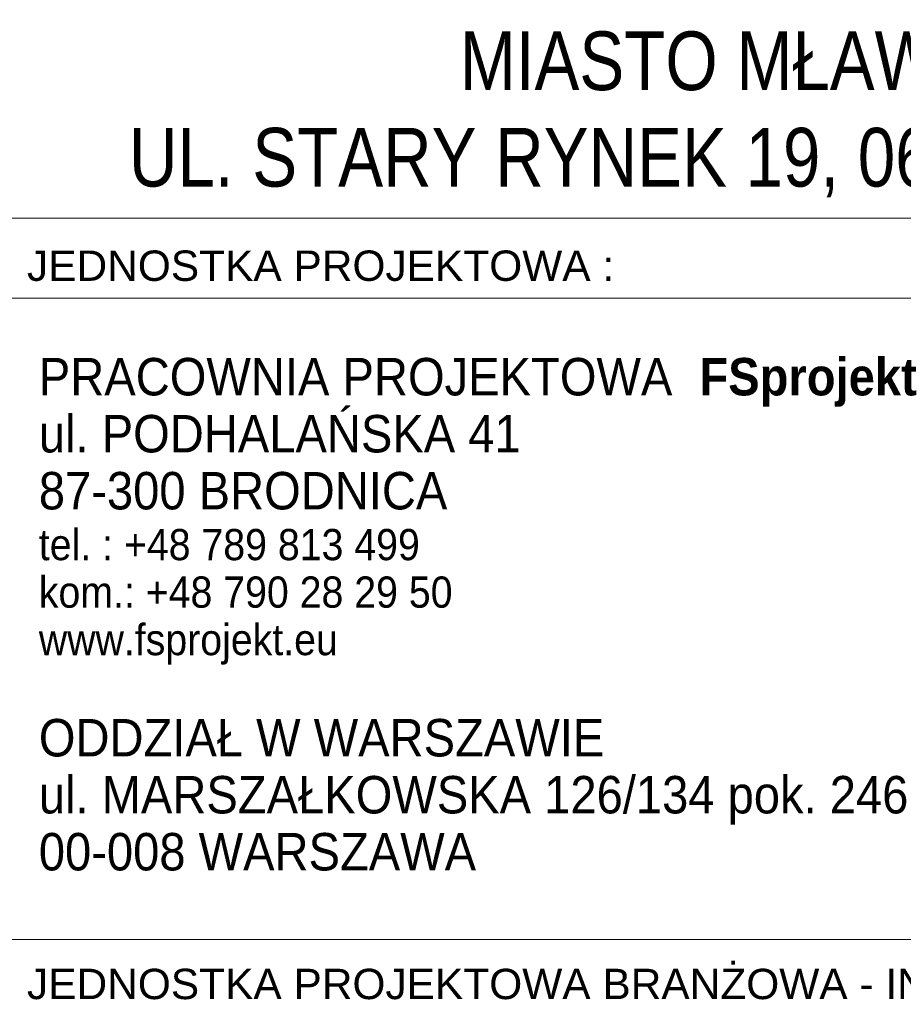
# Model space of a CAD drawing. Header units: millimetres. Extents: x -14609 to 44937, y 52278 to 67558.
# Tile 43 of 48: x 44309 to 44663, y 53401 to 53796. Entities that reach past the tile are written whole.
import ezdxf

# ---------------------------------------------------------------- set-up
doc = ezdxf.new("R2010")
doc.units = ezdxf.units.MM
doc.styles.add('GENERATED_STYLE_1', font='ARIALN.TTF')
doc.styles.add('GENERATED_STYLE_3', font='arial.ttf')

msp = doc.modelspace()

# ---------------------------------------------------------------- linework, layer by layer
at = {"color": 7, "linetype": 'Continuous', "lineweight": 13}
for p, q in [((44305.94, 53716.29), (44881.94, 53716.29)), ((44305.94, 53684.29), (44881.94, 53684.29)), ((44305.94, 53427.48), (44881.94, 53427.48))]:
    msp.add_line(p, q, dxfattribs=at)

# ---------------------------------------------------------------- texts
for s, insert, char_height, attachment_point, line_spacing_factor, style in [('\\A1;{\\pqc;\\fArial Narrow|b0|i0|c0|p34;MIASTO MŁAWA, \\P\\pqc;\\fArial Narrow|b0|i0|c0|p34;UL. STARY RYNEK 19, 06-500 MŁAWA}', (44593.94, 53791.06), 23.5, 2, 0.985871, 'GENERATED_STYLE_1'), ('\\A1;{\\W0.900000x;\\pql;\\fArial|b0|i0|c238|p38;PRACOWNIA PROJEKTOWA\\fCourier New|b0|i0|c238|p53;\\H0.800000x; \\fArial|b1|i0|c238|p38;\\c223;\\H1.250000x;FS\\fArial|b1|i0|c238|p38;\\C152;projekt\\P\\pql;\\fArial|b0|i0|c238|p38;\\C7;ul. PODHALAŃSKA 41 \\P\\pql;\\fArial|b0|i0|c238|p38;87-300 BRODNICA        \\P\\pql;\\fArial|b0|i0|c238|p38;\\H0.833333x;tel. : +48 789 813 499\\P\\pql;\\fArial|b0|i0|c238|p38;kom.: +48 790 28 29 50\\P\\pql;\\fArial|b0|i0|c238|p38;www.fsprojekt.eu\\P\\pql;\\fArial|b0|i0|c238|p38;\\P\\pql;\\fArial|b0|i0|c238|p38;\\H1.200000x;ODDZIAŁ W WARSZAWIE\\P\\pql;\\fArial|b0|i0|c238|p38;ul. MARSZAŁKOWSKA 126/134 pok. 246\\P\\pql;\\fArial|b0|i0|c238|p38;00-008 WARSZAWA}', (44317.04, 53660.3), 15, 1, 0.912923, 'GENERATED_STYLE_3')]:
    msp.add_mtext(s, dxfattribs=dict(at, insert=insert, char_height=char_height, attachment_point=attachment_point, line_spacing_factor=line_spacing_factor, style=style))
at = {"color": 7, "linetype": 'Continuous', "lineweight": 13, "char_height": 12.16, "attachment_point": 4, "style": 'GENERATED_STYLE_3'}
for s, insert in [('\\A1;{\\pql;\\fArial|b0|i0|c238|p38;JEDNOSTKA PROJEKTOWA\\fArial|b0|i0|c238|p38; :}', (44312.3, 53697.17)), ('\\A1;\\pxql;JEDNOSTKA PROJEKTOWA BRANŻOWA - INST. ELEKTRYCZNE:', (44312.3, 53409.53))]:
    msp.add_mtext(s, dxfattribs=dict(at, insert=insert))

doc.saveas('drawing.dxf')
